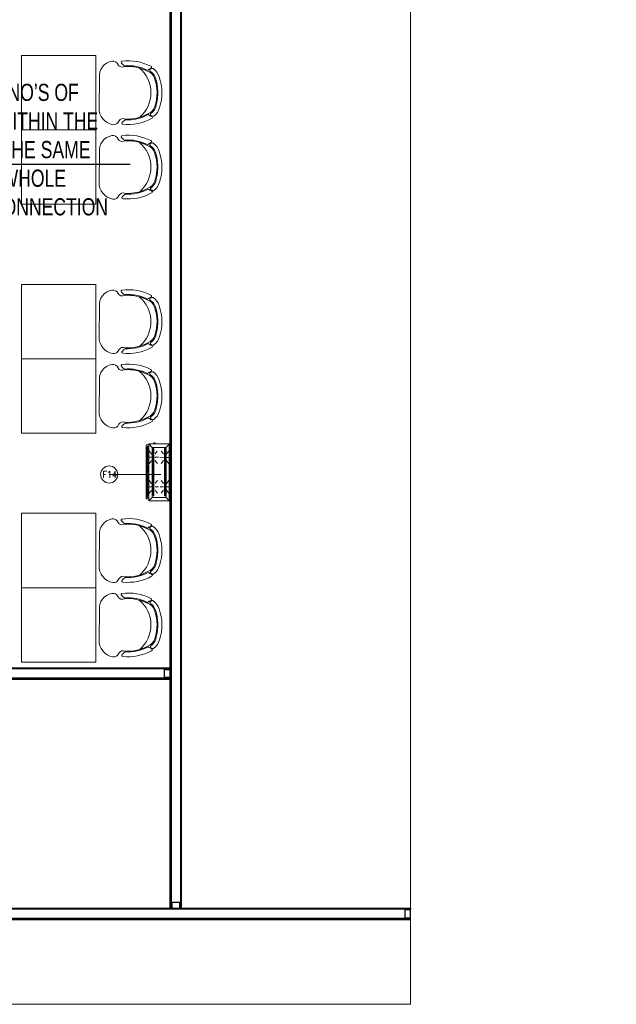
# Model space of a CAD drawing. Header units: millimetres. Extents: x 103872 to 294171, y 5570 to 32737.
# Tile 37 of 117: x 111560 to 116777, y 5570 to 14174. Entities that reach past the tile are written whole.
import ezdxf

# ---------------------------------------------------------------- set-up
doc = ezdxf.new("R2010")
doc.units = ezdxf.units.MM
doc.header["$LTSCALE"] = 2.5
doc.linetypes.add('HIDDENX2', pattern=[19.05, 12.7, -6.35])
for name, color, linetype, lineweight in [('00-ABM-PHE-DRAINAGE TEXT', 7, 'Continuous', 18), ('CKD Equipments', 252, 'Continuous', 0), ('Dimension', 40, 'Continuous', 0), ('FURNITURES', 30, 'Continuous', 15), ('HATCH LIGHT', 250, 'Continuous', 0), ('P-S-TEXT', 7, 'Continuous', 15), ('ROOM TEXT', 7, 'Continuous', 5), ('TEXT', 40, 'Continuous', 0), ('WALL', 132, 'Continuous', 25)]:
    doc.layers.add(name, color=color, linetype=linetype, lineweight=lineweight)
doc.layers.add('PROPOSED PARTITION', color=4, linetype='Continuous')
doc.styles.add('DPATEL', font='swisscl.ttf', dxfattribs={"height": 55})
doc.styles.add('MTEXT', font='romans.shx', dxfattribs={"width": 0.85})
doc.styles.add('RG_3F_TITLE BLOCK_A1$0$A1 TBLOCK LBV$0$Style-arial', font='arial.ttf')
doc.styles.get("Standard").update_dxf_attribs({"font": 'GOTHIC.TTF'})
doc.dimstyles.new('AJKD_30', dxfattribs={"dimscale": 30, "dimtxt": 2, "dimasz": 1, "dimexe": 0.8, "dimexo": 0.8, "dimgap": 0.5, "dimtad": 1, "dimdec": 0, "dimzin": 0, "dimdsep": 46, "dimtxsty": 'Standard', "dimblk": 'ARCHTICK', "dimcen": 0.125, "dimclrd": 251, "dimclre": 251, "dimclrt": 42, "dimadec": 0, "dimazin": 0, "dimtfac": 1, "dimtdec": 0, "dimtix": 1, "dimtmove": 0, "dimatfit": 3, "dimfxl": 1, "dimtolj": 1, "dimtzin": 0, "dimarcsym": 1})
doc.dimstyles.get("Standard").update_dxf_attribs({"dimtxt": 0.18, "dimasz": 0.18, "dimexe": 0.18, "dimexo": 0.0625, "dimgap": 0.09, "dimtad": 0, "dimtih": 1, "dimtoh": 1, "dimdec": 4, "dimzin": 0, "dimdsep": 46, "dimtxsty": 'Standard', "dimcen": 0.09, "dimadec": 0, "dimazin": 0, "dimtfac": 1, "dimtdec": 4, "dimtofl": 0, "dimtmove": 0, "dimatfit": 3, "dimfxl": 1, "dimtolj": 1, "dimtzin": 0, "dimarcsym": 0})

# ---------------------------------------------------------------- blocks, each defined once
blk = doc.blocks.new('*U46')
at = {"color": 8}
for points in [[(0, 0), (7065.6, 0), (7065.6, -10), (0, -10)], [(0, -15), (50, -15), (50, -85), (0, -85)], [(7015.6, -15), (7065.6, -15), (7065.6, -85), (7015.6, -85)], [(0, -100), (7065.6, -100), (7065.6, -90), (0, -90)]]:
    blk.add_lwpolyline(points, close=True, dxfattribs=at)
blk = doc.blocks.new('*U42')
at = {"color": 8}
for points in [[(0, 0), (5962.2, 0), (5962.2, -10), (0, -10)], [(0, -15), (50, -15), (50, -85), (0, -85)], [(5912.2, -15), (5962.2, -15), (5962.2, -85), (5912.2, -85)], [(0, -100), (5962.2, -100), (5962.2, -90), (0, -90)]]:
    blk.add_lwpolyline(points, close=True, dxfattribs=at)
blk = doc.blocks.new('*U44')
at = {"color": 8}
for points in [[(0, 0), (8619.7, 0), (8619.7, -10), (0, -10)], [(0, -15), (50, -15), (50, -85), (0, -85)], [(0, -100), (8619.7, -100), (8619.7, -90), (0, -90)]]:
    blk.add_lwpolyline(points, close=True, dxfattribs=at)
blk = doc.blocks.new('04P-CH~1')
at = {"layer": 'FURNITURES', "color": 8}
blk.add_line((-0.6031, 0.6002), (-0.3259, 0.597), dxfattribs=at)
for centre, radius, start, end in [((-0.6123, 0.4516), 0.1489, 86.45826, 170.84441), ((-0.3081, 0.4618), 0.1363, 9.13239, 97.50787), ((-0.7092, 0.4672), 0.0508, 170.84441, 251.00231), ((-0.2234, 0.474), 0.0508, 290.59406, 10.75195), ((-0.3026, 0.3344), 0.456, 173.92961, 208.62433), ((-0.7462, 0.3807), 0.01, 46.56635, 168.96112), ((-0.9103, 0.2073), 0.2488, 38.01323, 46.56635), ((-0.7491, 0.3792), 0.0464, 334.70337, 59.67207), ((-0.6165, 0.3348), 0.3954, 333.0732, 4.54266), ((-0.6164, 0.3348), 0.4025, 333.22752, 4.65068), ((-0.181, 0.3871), 0.0464, 121.92429, 206.89299), ((-0.6261, 0.3299), 0.456, 332.97204, 7.66676), ((-0.0151, 0.2198), 0.2488, 135.03001, 143.58313), ((-0.184, 0.3885), 0.01, 12.63524, 135.03001), ((-0.3125, 0.3391), 0.4025, 176.94568, 208.36885), ((-0.3123, 0.339), 0.3954, 177.0537, 208.52316), ((-0.465, 0.421), 0.2985, 220.6848, 320.38834), ((-0.6935, 0.1195), 0.01, 200.82595, 338.53261), ((-0.5509, 0.0634), 0.1433, 143.88699, 158.53261), ((-0.6722, 0.1012), 0.01, 162.69848, 217.18732), ((-0.5509, 0.0634), 0.1371, 154.57208, 162.69848), ((-0.5651, 0.1825), 0.1445, 217.18732, 254.77146), ((-0.6657, 0.118), 0.01, 32.6756, 154.57208), ((-0.5651, 0.1825), 0.1, 198.86575, 254.77146), ((-0.5651, 0.1825), 0.1095, 212.6756, 265.19021), ((-0.3595, 0.1854), 0.1, 286.8249, 342.73061), ((-0.3595, 0.1854), 0.1095, 286.8249, 328.92077), ((-0.3595, 0.1854), 0.1445, 286.8249, 324.40904), ((-0.2571, 0.1237), 0.01, 27.02428, 148.92077), ((-0.3704, 0.0659), 0.1433, 23.06375, 37.70938), ((-0.3704, 0.0659), 0.1371, 18.89788, 27.02428), ((-0.2501, 0.1071), 0.01, 324.40904, 18.89788), ((-0.2294, 0.126), 0.01, 203.06375, 340.77041), ((-0.4661, 0.456), 0.435, 251.64897, 289.94739), ((-0.4661, 0.4573), 0.3918, 251.35616, 290.2402), ((-0.5751, 0.0635), 0.01, 75.17077, 85.19021), ((-0.4624, 0.4792), 0.4208, 254.83048, 288.66311)]:
    blk.add_arc(centre, radius, start, end, dxfattribs=at)
blk = doc.blocks.new('kjdfhjakld')
for points in [[(212.7, 83.3), (212.7, 106.6), (-261.8, 106.6), (-261.8, 83.3)], [(-261.8, 83.3), (-261.8, 106.6), (212.7, 106.6), (212.7, 83.3)], [(-241.7, 83.2), (-241.6, 97.6), (-241.6, 97.6)], [(-231.3, 85.5), (-231.2, 97.5), (-231.2, 97.5)], [(-223.3, 85.4), (-223.2, 97.5), (-223.2, 97.5)], [(-212.8, 85.3), (-212.7, 97.4), (-212.7, 97.4)], [(-204.8, 85.3), (-204.7, 97.3), (-204.7, 97.3)], [(-196.8, 85.2), (-196.7, 97.2), (-196.7, 97.2)], [(-186.3, 85.1), (-186.2, 97.1), (-186.2, 97.1)], [(-177.5, 85), (-177.4, 97.1), (-177.4, 97.1)], [(-167.9, 85), (-167.8, 97), (-167.8, 97)], [(-159.1, 84.9), (-159, 96.9), (-159, 96.9)], [(-154.7, 58.1), (-154.6, 89.4), (-154.6, 89.4)], [(-151, 84.8), (-150.9, 96.8), (-150.9, 96.8)], [(-140.6, 84.7), (-140.5, 99.2), (-140.5, 99.2)], [(-132.6, 84.7), (-132.4, 99.1), (-132.4, 99.1)], [(-124.5, 84.6), (-124.4, 99), (-124.4, 99)], [(-114.1, 84.5), (-114, 98.9), (-114, 98.9)], [(-106.1, 84.4), (-106, 98.9), (-106, 98.9)], [(-95.7, 84.3), (-95.5, 98.8), (-95.5, 98.8)], [(-87.6, 84.3), (-87.5, 98.7), (-87.5, 98.7)], [(-79.6, 84.2), (-79.5, 98.7), (-79.5, 98.7)], [(-69.2, 84.1), (-69, 98.6), (-69, 98.6)], [(-61.1, 84), (-61, 98.5), (-61, 98.5)], [(-50.7, 84), (-52.2, 98.4), (-52.2, 98.4)], [(-42.7, 83.9), (-42.6, 98.3), (-42.6, 98.3)], [(-33.9, 83.8), (-33.7, 98.3), (-33.7, 98.3)], [(-23.4, 83.7), (-23.3, 98.2), (-23.3, 98.2)], [(-15.4, 83.7), (-15.3, 98.1), (-15.3, 98.1)], [(-7.4, 83.6), (-7.3, 98), (-7.3, 98)], [(3.1, 83.5), (3.2, 98), (3.2, 98)], [(11.1, 83.4), (11.2, 97.9), (11.2, 97.9)], [(21.5, 83.3), (21.6, 97.8), (21.6, 97.8)], [(29.5, 83.3), (29.7, 97.7), (29.7, 97.7)], [(37.6, 83.2), (37.7, 97.7), (37.7, 97.7)], [(48, 83.1), (48.1, 97.6), (48.1, 97.6)], [(56, 83.1), (56.1, 97.5), (56.1, 97.5)], [(64.9, 83), (65, 97.4), (65, 97.4)], [(74.5, 84.5), (74.6, 97.3), (74.6, 97.3)], [(83.3, 84.4), (83.4, 97.3), (83.4, 97.3)], [(93, 84.4), (93.1, 97.2), (93.1, 97.2)], [(101.8, 84.3), (101.9, 97.1), (101.9, 97.1)], [(103.7, 59.6), (103.8, 90.1), (103.8, 90.1)], [(109.8, 84.2), (109.9, 97), (109.9, 97)], [(120.2, 84.1), (120.4, 97), (120.4, 97)], [(128.3, 84.1), (128.4, 96.9), (128.4, 96.9)], [(138.7, 84), (136.4, 96.8), (136.4, 96.8)], [(146.7, 83.9), (146.8, 96.7), (146.8, 96.7)], [(154.8, 83.8), (154.9, 96.7), (154.9, 96.7)], [(165.2, 83.7), (165.3, 98.2), (165.3, 98.2)], [(173.2, 83.7), (173.3, 98.1), (173.3, 98.1)], [(182, 83.6), (182.2, 98), (182.2, 98)], [(191.7, 83.5), (191.8, 98), (191.8, 98)], [(-247.4, 52.9), (-278.2, 80.9), (-278.2, 80.9)], [(-186.1, 27.7), (-210.3, 5.3), (-210.3, 5.3)], [(-186, 58.2), (-210, 79.1), (-210, 79.1)], [(-154.8, 27.6), (-154.9, -3.7), (-154.9, -3.7)], [(-125.8, 58), (-99.3, 80.4), (-99.3, 80.4)], [(-124.3, 27.5), (-99.5, 6.5), (-99.5, 6.5)], [(75.5, 28.4), (48.2, 6), (48.2, 6)], [(73.2, 59.7), (48.4, 79.9), (48.4, 79.9)], [(103.6, 28.3), (103.5, -2.2), (103.5, -2.2)], [(132.6, 59.5), (159.2, 79.5), (159.2, 79.5)], [(134.9, 28.2), (158.9, 8.1), (158.9, 8.1)], [(190.4, 52.9), (221, 83.3), (221, 83.3)], [(220.8, 28), (231.2, 27.9), (231.3, 38.4), (220.8, 38.4)], [(-247.4, -69.3), (-278.8, -97.2), (-278.8, -97.2)], [(-184, -73.5), (-210.6, -93.4), (-210.6, -93.4)], [(-183.9, -46.2), (-210.4, -26), (-210.4, -26)], [(-155.1, -73.6), (-155.2, -104.1), (-155.2, -104.1)], [(-155.1, -46.3), (-155, -15.8), (-155, -15.8)], [(-124.6, -46.4), (-99.6, -26.4), (-99.6, -26.4)], [(-124.6, -73.7), (-99.8, -93.8), (-99.8, -93.8)], [(75.2, -71.9), (47.9, -92.7), (47.9, -92.7)], [(75.3, -47), (48.1, -24.5), (48.1, -24.5)], [(103.3, -72), (103.2, -103.3), (103.2, -103.3)], [(103.4, -45.5), (103.5, -14.2), (103.5, -14.2)], [(134.6, -72.1), (158.6, -93), (158.6, -93)], [(134.7, -45.6), (158.8, -24.8), (158.8, -24.8)], [(190.4, -69.3), (220.4, -97.2), (220.4, -97.2)]]:
    blk.add_lwpolyline(points)
for points in [[(198.2, 97.9), (-249.8, 97.9), (-249.8, 83.3), (198.2, 83.2)], [(221, 83.3), (-278.8, 83.3), (-278.8, -97.2), (221, -97.2)], [(190.4, 52.9), (190.4, -69.3), (-247.4, -69.3), (-247.4, 52.9)], [(-247.4, -69.3), (190.4, -69.3), (190.4, 52.9), (-247.4, 52.9)], [(179.9, 46.6), (-235, 46.6), (-235, 38.3), (179.9, 38.3)], [(-235, 38.3), (179.9, 38.3), (179.9, 46.6), (-235, 46.6)], [(179.6, -56.2), (-233, -56.2), (-233, -64.5), (179.6, -64.5)], [(-233, -64.5), (179.6, -64.5), (179.6, -56.2), (-233, -56.2)]]:
    blk.add_lwpolyline(points, close=True)
blk = doc.blocks.new('_ArchTick')
at = {"color": 0, "linetype": 'ByBlock', "const_width": 0.15}
blk.add_lwpolyline([(-0.5, -0.5), (0.5, 0.5)], dxfattribs=at)
blk = doc.blocks.new('ARCH')
at = {"layer": 'CKD Equipments', "color": 8}
blk.add_lwpolyline([(113774.5, 23105), (123786.4, 23105), (123786.4, 5570.2), (113774.5, 5570.2)], close=True, dxfattribs=at)
at = {"layer": 'FURNITURES', "color": 8}
for points in [[(121033, 13860.6), (120383, 13860.6), (120383, 13210.6), (121033, 13210.6)], [(121033, 13210.6), (120383, 13210.6), (120383, 12560.6), (121033, 12560.6)], [(121033, 11860.6), (120383, 11860.6), (120383, 11210.6), (121033, 11210.6)], [(121033, 11210.6), (120383, 11210.6), (120383, 10560.6), (121033, 10560.6)], [(121033, 9860.6), (120383, 9860.6), (120383, 9210.6), (121033, 9210.6)], [(121033, 9210.6), (120383, 9210.6), (120383, 8560.6), (121033, 8560.6)]]:
    blk.add_lwpolyline(points, close=True, dxfattribs=at)
at = {"layer": 'FURNITURES', "color": 8, "xscale": 946.5666576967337, "yscale": 946.5666576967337, "zscale": 946.5666576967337, "rotation": 90}
for p in [(121631.5, 13975.3), (121631.5, 13325.3), (121631.5, 11975.3), (121631.5, 11325.3), (121631.5, 9975.3), (121631.5, 9325.3)]:
    blk.add_blockref('04P-CH~1', p, dxfattribs=at)
at = {"layer": 'HATCH LIGHT', "color": 8, "linetype": 'HIDDENX2', "xscale": 0.99679135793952, "yscale": 0.99679135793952, "zscale": 0.99679135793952, "rotation": 90}
blk.add_blockref('kjdfhjakld', (121579.3, 10246.7), dxfattribs=at)
at = {"layer": 'PROPOSED PARTITION', "color": 8, "xscale": -1, "rotation": 180}
blk.add_blockref('*U46', (116720.8, 6310.6), dxfattribs=at)
at = {"layer": 'WALL', "color": 8, "xscale": -1, "rotation": 270}
blk.add_blockref('*U44', (121783, 6410.6), dxfattribs=at)
at = {"layer": 'WALL', "color": 8}
blk.add_blockref('*U42', (115720.8, 8510.6), dxfattribs=at)
at = {"layer": 'ROOM TEXT', "color": 7, "insert": (118053.4, 13852.7, 0.2), "char_height": 90, "attachment_point": 7, "style": 'MTEXT'}
blk.add_mtext_dynamic_manual_height_columns('\\A1;\\pi162.53677;Area: 46.3sqm\\P\\pi373.82248;22 PAX', width=1162.931, gutter_width=1.8, heights=[0], dxfattribs=at)
at = {"layer": 'ROOM TEXT', "color": 8, "insert": (121069.4, 10169.6, 0.2), "char_height": 60, "attachment_point": 7, "style": 'MTEXT'}
blk.add_mtext_dynamic_manual_height_columns('\\A1;\\pi22.31585;F14', width=170.917, gutter_width=1.8, heights=[0], dxfattribs=at)
at = {"layer": 'TEXT', "color": 0, "insert": (116093.6, 8941.8), "char_height": 80, "width": 1274.194, "attachment_point": 1, "style": 'RG_3F_TITLE BLOCK_A1$0$A1 TBLOCK LBV$0$Style-arial'}
blk.add_mtext('\\pi347.87439;POT WASH', dxfattribs=at)
at = {"layer": 'FURNITURES', "color": 8}
blk.add_leader([(121150.8, 10199.8), (121603.6, 10199.8)], dimstyle='AJKD_30', override={"dimasz": 5, "dimgap": 0.5, "dimtad": 0, "dimldrblk": 'DotBlank', "dimfxl": 0.18, "dimfxlon": 1, "dimarcsym": 2}, dxfattribs=at)

msp = doc.modelspace()

# ---------------------------------------------------------------- block references
at = {"layer": 'Dimension'}
msp.add_blockref('ARCH', (-8808, 0), dxfattribs=at)

# ---------------------------------------------------------------- next in the draw order: texts
at = {"layer": 'P-S-TEXT', "ltscale": 0.5, "insert": (109659, 13614.1), "char_height": 150, "width": 2793.413, "attachment_point": 1, "style": 'DPATEL'}
msp.add_mtext('WE HAVE PROPOSED 5 NO’S OF CONNECTION POINTS WITHIN THE OUTLET AS CLOUDED. THE SAME CAN BE CONSIDER OR WHOLE EXISTING LINE FROM CONNECTION 1 TO BE REPLACED.', dxfattribs=at)

# ---------------------------------------------------------------- next in the draw order: leaders
at = {"layer": '00-ABM-PHE-DRAINAGE TEXT', "linetype": 'ByBlock'}
msp.add_leader([(108202.8, 12912.3), (112525.1, 12912.3)], dimstyle='Standard', override={"dimasz": 150}, dxfattribs=at)

doc.saveas('drawing.dxf')
